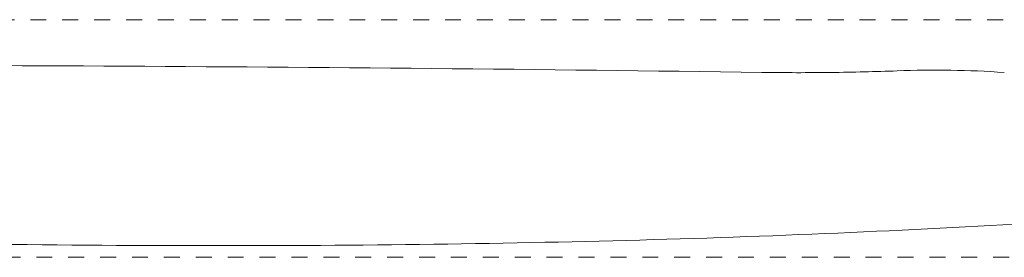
# Model space of a CAD drawing. Header units: millimetres. Extents: x 5806 to 11183, y -3101 to 7544.
# Tile 3 of 8: x 6306 to 6491, y 1360 to 1405. Entities that reach past the tile are written whole.
import ezdxf

# ---------------------------------------------------------------- set-up
doc = ezdxf.new("R2010")
doc.units = ezdxf.units.MM
doc.linetypes.add('Dash', pattern=[6, 3, -3])
doc.layers.add('Lighthing Fixture Detail Wide Black', color=7, linetype='Continuous', lineweight=20)
doc.layers.add('Lighthing Fixture Dim Grey Dash', color=7, linetype='Dash', lineweight=9, true_color=0xd2d2d2)

msp = doc.modelspace()

# ---------------------------------------------------------------- linework, layer by layer
at = {"layer": 'Lighthing Fixture Detail Wide Black'}
msp.add_arc((6478.03, 1208.25), 186.82, 86.0525, 92.2375, dxfattribs=at)
for points in [[(6445.25, 1394.64), (6403.75, 1395.23), (6321.24, 1396.02), (6239.73, 1396.05), (6199.23, 1395.88)], [(6470.73, 1394.93), (6466.65, 1394.78), (6458.31, 1394.57), (6449.66, 1394.58), (6445.25, 1394.64)], [(6255.05, 1363.11), (6286.52, 1362.35), (6347.13, 1361.62), (6431.07, 1362.9), (6482.37, 1365.34), (6506.86, 1366.95)]]:
    msp.add_open_spline(points, degree=3, dxfattribs=at)
at = {"layer": 'Lighthing Fixture Dim Grey Dash'}
for p, q in [((6532.68, 1404.57), (5933.68, 1404.57)), ((6593.8, 1359.82), (5939.21, 1359.82))]:
    msp.add_line(p, q, dxfattribs=at)

doc.saveas('drawing.dxf')
